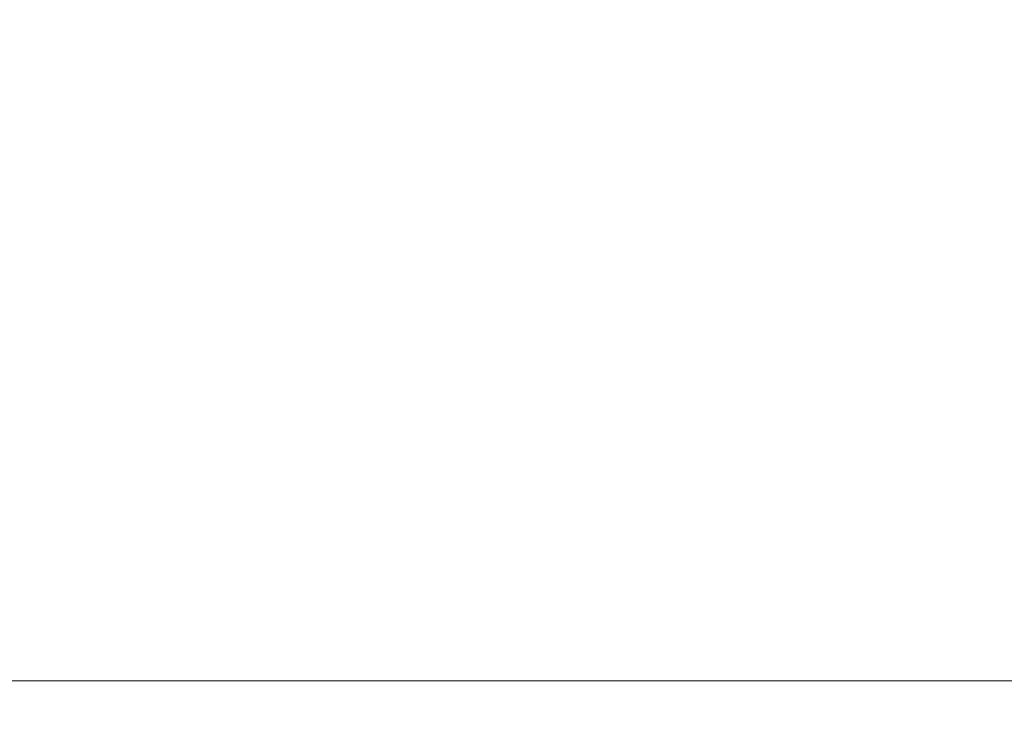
# Model space of a CAD drawing. Header units: inches. Extents: x -64 to 166, y 653 to 805.
# Tile 3 of 256: x -45.09 to -43.5, y 656.15 to 657.3. Entities that reach past the tile are written whole.
import ezdxf

# ---------------------------------------------------------------- set-up
doc = ezdxf.new("R2010")
doc.units = ezdxf.units.IN
doc.header["$MEASUREMENT"] = 0
doc.layers.add('A-FLOR-HRAL', color=1, linetype='Continuous', lineweight=9)
doc.layers.add('A-FLOR-STRS', color=2, linetype='Continuous', lineweight=9)

# ---------------------------------------------------------------- blocks, each defined once
blk = doc.blocks.new('Stair - Stairs-1060451-_3D_')
at = {"layer": 'A-FLOR-STRS'}
mesh = blk.add_polyface(dxfattribs=at)
corners = [(-51.7434, 705.7278, 1200), (-51.7434, 711.7278, 1200), (-42.1237, 711.7278, 1200), (-42.1237, 705.7278, 1200), (-51.7434, 652.7278, 1200), (-51.7434, 658.7278, 1200), (-42.1237, 658.7278, 1200), (-42.1237, 652.7278, 1200)]
mesh.append_faces([[corners[k] for k in face] for face in [(3, 0, 1, 2), (4, 5, 6, 7)]])
mesh = blk.add_polyface(dxfattribs=at)
corners = [(-51.7434, 658.7278, 1208.1854), (-51.7434, 652.7278, 1208.1854), (71.7687, 652.7278, 1283.64), (71.7687, 658.7278, 1283.64)]
mesh.append_faces([[corners[k] for k in face] for face in [(3, 0, 1, 2)]])
blk = doc.blocks.new('Railing - Railing-1497174-_3D_')
at = {"layer": 'A-FLOR-HRAL'}
mesh = blk.add_polyface(dxfattribs=at)
corners = [(-49.7434, 659.2278, 1244.1137), (-49.7434, 656.2278, 1244.1137), (69.2567, 656.2278, 1316.8119), (69.2567, 659.2278, 1316.8119)]
mesh.append_faces([[corners[k] for k in face] for face in [(0, 1, 2, 3)]])
mesh = blk.add_polyface(dxfattribs=at)
corners = [(-49.7434, 656.2278, 1241.77), (-49.7434, 659.2278, 1241.77), (69.2567, 659.2278, 1314.4682), (69.2567, 656.2278, 1314.4682)]
mesh.append_faces([[corners[k] for k in face] for face in [(0, 1, 2, 3)]])
mesh = blk.add_polyface(dxfattribs=at)
corners = [(-49.7434, 656.2278, 1244.1137), (-49.7434, 656.2278, 1241.77), (69.2567, 656.2278, 1314.4682), (69.2567, 656.2278, 1316.8119)]
mesh.append_faces([[corners[k] for k in face] for face in [(0, 1, 2, 3)]])

msp = doc.modelspace()

# ---------------------------------------------------------------- block references
at = {"layer": 'A-FLOR-HRAL'}
msp.add_blockref('Railing - Railing-1497174-_3D_', (0, 0), dxfattribs=at)
at = {"layer": 'A-FLOR-STRS'}
msp.add_blockref('Stair - Stairs-1060451-_3D_', (0, 0), dxfattribs=at)

doc.saveas('drawing.dxf')
